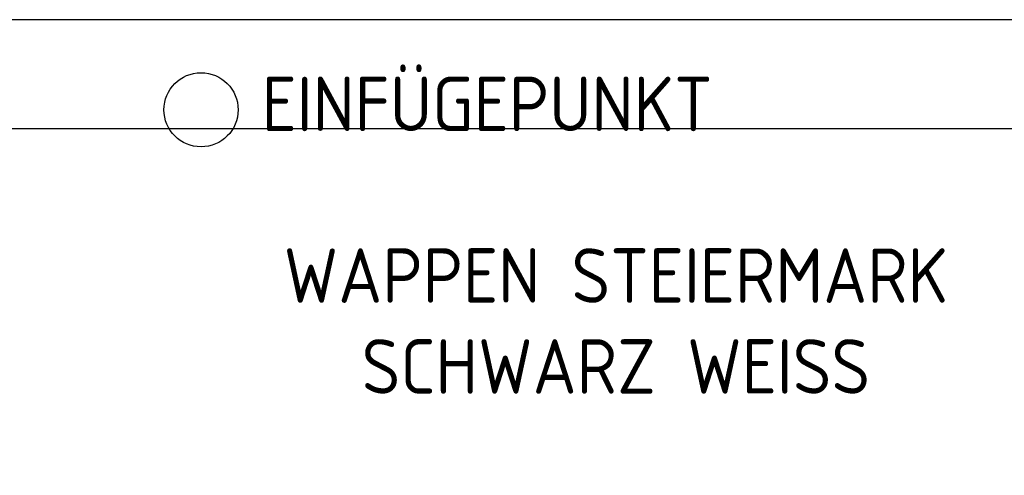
# Model space of a CAD drawing. Extents: x 0 to 182, y 0 to 263.
# Tile 248 of 249: x 46 to 91, y 242 to 263. Entities that reach past the tile are written whole.
import ezdxf

# ---------------------------------------------------------------- set-up
doc = ezdxf.new("R2010")
doc.units = 0
doc.header["$LTSCALE"] = 10
doc.layers.get('DEFPOINTS').update_dxf_attribs({"linetype": 'CONTINUOUS'})
doc.layers.add('LIN_025', color=2, linetype='CONTINUOUS')
doc.layers.add('TXT_025', color=2, linetype='CONTINUOUS')
doc.styles.add('ISOCP', font='isocp.shx')

msp = doc.modelspace()

# ---------------------------------------------------------------- linework, layer by layer
at = {"layer": 'DEFPOINTS', "color": 41}
for points in [[(0, 0), (182.043, 0), (182.043, 263.103), (0, 263.103)], [(5, 5), (177.043, 5), (177.043, 258.103), (5, 258.103)]]:
    msp.add_lwpolyline(points, close=True, dxfattribs=at)
at = {"layer": 'LIN_025'}
msp.add_circle((53.942, 258.97), 1.7, dxfattribs=at)

# ---------------------------------------------------------------- texts
at = {"layer": 'TXT_025', "style": 'ISOCP'}
msp.add_text('EINFÜGEPUNKT', height=2.5, dxfattribs=at).set_placement((56.717, 257.987))
at = {"layer": 'TXT_025', "insert": (72.955, 252.617), "char_height": 2.5, "attachment_point": 2, "style": 'ISOCP'}
msp.add_mtext('WAPPEN STEIERMARK\\PSCHWARZ WEISS', dxfattribs=at)

doc.saveas('drawing.dxf')
